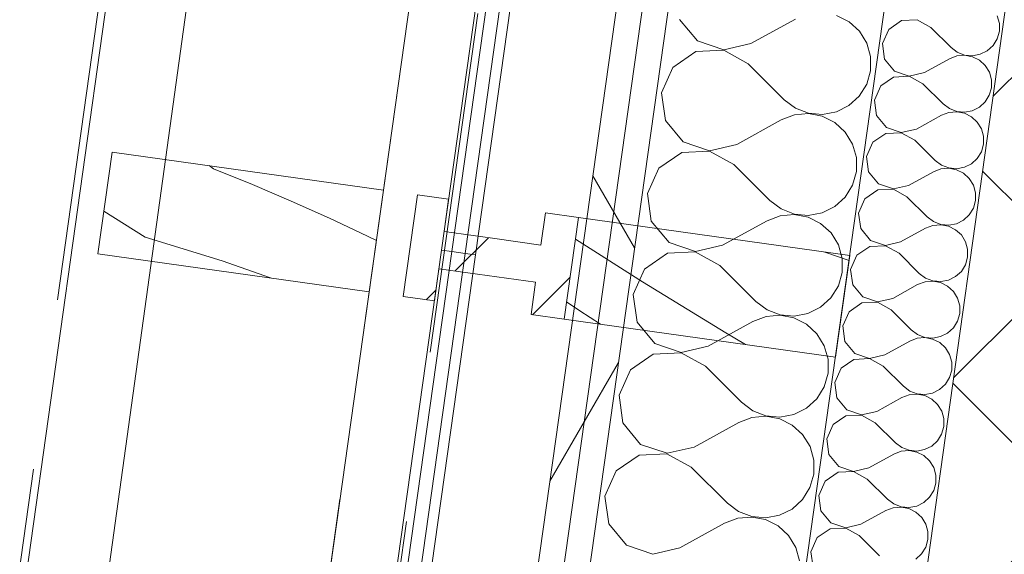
# Model space of a CAD drawing. Header units: millimetres. Extents: x 74467 to 235410, y -65 to 114857.
# Tile 82 of 256: x 85016 to 85591, y 102146 to 102459. Entities that reach past the tile are written whole.
import ezdxf

# ---------------------------------------------------------------- set-up
doc = ezdxf.new("R2010")
doc.units = ezdxf.units.MM
doc.header["$MEASUREMENT"] = 0
doc.linetypes.add('Katkend varjatud', pattern=[300, 200, -100])
doc.linetypes.add('Wipeout_Contour', pattern=[1000, 0, -1000])
for name, color, linetype in [('00 Kunstikonkursi LÜ jaoks asendi 2D', 7, 'Continuous'), ('1232 Välisseinad.AR', 7, 'Continuous'), ('1235 Vahelaed.AR', 7, 'Continuous'), ('1245 Klaasfassaadid.AR', 7, 'Continuous'), ('1247 Lamellid.AR', 7, 'Continuous'), ('1248 Vihmaveerennid.AR', 7, 'Continuous')]:
    doc.layers.add(name, color=color, linetype=linetype)
pattern_1 = [(45, (0, 0), (-176.7767, 176.7767), []), (45, (-35.36, 35.36), (-176.7767, 176.7767), []), (45, (-70.7, 70.7), (-176.7767, 176.7767), [])]

# ---------------------------------------------------------------- blocks, each defined once
blk = doc.blocks.new('Slab_21_1', base_point=(85488.39, 103235.88))
at = {"layer": '1235 Vahelaed.AR', "color": 7, "linetype": 'Continuous', "lineweight": 13, "flags": 128}
blk.add_lwpolyline([(92532.74, 91133.4), (92269.1, 89251.85), (83692.47, 90457.21), (85488.39, 103235.88), (92952.61, 103235.88), (92952.61, 98575.89), (92952.61, 97085.9), (92952.61, 95885.86), (92742.64, 95885.88), (92742.64, 95485.88), (93142.61, 95485.88), (92577.56, 91453.23)], dxfattribs=at)
blk = doc.blocks.new('Beam_23_1', base_point=(85231.4, 103526.87))
at = {"color": 254, "linetype": 'Wipeout_Contour', "lineweight": 0, "ltscale": 527440.435451}
blk.add_wipeout([(85231.4, 103526.87), (84492.16, 98266.92), (84650.6, 98244.65), (85370.48, 103366.87)], dxfattribs=at).dxf.layer = '1247 Lamellid.AR'
at = {"layer": '1247 Lamellid.AR', "color": 7, "linetype": 'Continuous', "lineweight": 13, "flags": 128}
for points in [[(85231.4, 103526.87), (84492.16, 98266.92)], [(85370.48, 103366.87), (84650.6, 98244.65)]]:
    blk.add_lwpolyline(points, dxfattribs=at)
blk = doc.blocks.new('Beam_48_1', base_point=(85231.4, 103526.87))
at = {"layer": '1247 Lamellid.AR', "color": 7, "linetype": 'Katkend varjatud', "lineweight": 13, "flags": 128}
for points in [[(85231.4, 103526.87), (84492.16, 98266.92)], [(85370.48, 103366.87), (84650.6, 98244.65)]]:
    blk.add_lwpolyline(points, dxfattribs=at)
blk = doc.blocks.new('*X1307')
at = {"layer": '1232 Välisseinad.AR', "color": 252, "linetype": 'Continuous', "lineweight": 13, "true_color": 0x8c8d8c}
for p, q in [((85401.84, 102458.93), (85412.2, 102446.4)), ((85443.46, 102444.84), (85469.52, 102459.21)), ((85500.78, 102457.66), (85493.44, 102461.34)), ((85506.83, 102452.11), (85500.78, 102457.66)), ((85511.14, 102445.12), (85506.83, 102452.11)), ((85412.2, 102446.4), (85427.61, 102441.18)), ((85427.61, 102441.18), (85443.46, 102444.84)), ((85513.37, 102437.22), (85511.14, 102445.12)), ((85411.33, 102440.17), (85397.91, 102430.98)), ((85427.58, 102440.94), (85411.33, 102440.17)), ((85441.8, 102433.05), (85427.58, 102440.94)), ((85513.36, 102429.01), (85513.37, 102437.22)), ((85397.91, 102430.98), (85391.33, 102416.1)), ((85441.8, 102433.05), (85462.9, 102412.05)), ((85511.11, 102421.11), (85513.36, 102429.01)), ((85506.79, 102414.13), (85511.11, 102421.11)), ((85391.33, 102416.1), (85393.56, 102399.99)), ((85500.72, 102408.6), (85506.79, 102414.13)), ((85462.9, 102412.05), (85469.46, 102407.12)), ((85469.46, 102407.12), (85477.12, 102404.17)), ((85493.37, 102404.93), (85500.72, 102408.6)), ((85468.91, 102403.2), (85461.24, 102400.27)), ((85477.09, 102403.93), (85468.91, 102403.2)), ((85485.15, 102402.39), (85477.09, 102403.93)), ((85477.12, 102404.17), (85485.3, 102403.42)), ((85492.49, 102398.71), (85485.15, 102402.39)), ((85485.3, 102403.42), (85493.37, 102404.93)), ((85393.56, 102399.99), (85403.92, 102387.45)), ((85435.18, 102385.9), (85461.24, 102400.27)), ((85498.55, 102393.16), (85492.49, 102398.71)), ((85502.86, 102386.17), (85498.55, 102393.16)), ((85403.92, 102387.45), (85419.33, 102382.23)), ((85419.33, 102382.23), (85435.18, 102385.9)), ((85505.09, 102378.27), (85502.86, 102386.17)), ((85403.05, 102381.23), (85389.63, 102372.03)), ((85419.29, 102382), (85403.05, 102381.23)), ((85433.52, 102374.11), (85419.29, 102382)), ((85433.52, 102374.11), (85454.61, 102353.11)), ((85505.08, 102370.06), (85505.09, 102378.27)), ((85389.63, 102372.03), (85383.05, 102357.16)), ((85502.83, 102362.16), (85505.08, 102370.06)), ((85498.5, 102355.18), (85502.83, 102362.16)), ((85383.05, 102357.16), (85385.27, 102341.04)), ((85454.61, 102353.11), (85461.17, 102348.18)), ((85485.08, 102345.99), (85492.43, 102349.65)), ((85492.43, 102349.65), (85498.5, 102355.18)), ((85460.62, 102344.26), (85452.95, 102341.32)), ((85468.8, 102344.98), (85460.62, 102344.26)), ((85461.17, 102348.18), (85468.84, 102345.22)), ((85476.87, 102343.45), (85468.8, 102344.98)), ((85468.84, 102345.22), (85477.01, 102344.47)), ((85477.01, 102344.47), (85485.08, 102345.99)), ((85385.27, 102341.04), (85395.64, 102328.51)), ((85426.89, 102326.95), (85452.95, 102341.32)), ((85484.21, 102339.77), (85476.87, 102343.45)), ((85490.26, 102334.22), (85484.21, 102339.77)), ((85494.57, 102327.23), (85490.26, 102334.22)), ((85395.64, 102328.51), (85411.04, 102323.29)), ((85411.04, 102323.29), (85426.89, 102326.95)), ((85496.81, 102319.33), (85494.57, 102327.23)), ((85394.76, 102322.28), (85381.34, 102313.09)), ((85411.01, 102323.05), (85394.76, 102322.28)), ((85425.23, 102315.16), (85411.01, 102323.05)), ((85425.23, 102315.16), (85446.33, 102294.17)), ((85496.8, 102311.12), (85496.81, 102319.33)), ((85381.34, 102313.09), (85374.77, 102298.21)), ((85494.54, 102303.22), (85496.8, 102311.12)), ((85374.77, 102298.21), (85376.99, 102282.1)), ((85490.22, 102296.24), (85494.54, 102303.22)), ((85446.33, 102294.17), (85452.89, 102289.23)), ((85484.15, 102290.71), (85490.22, 102296.24)), ((85452.89, 102289.23), (85460.55, 102286.28)), ((85468.73, 102285.53), (85476.8, 102287.05)), ((85476.8, 102287.05), (85484.15, 102290.71)), ((85376.99, 102282.1), (85387.35, 102269.56)), ((85418.61, 102268.01), (85444.67, 102282.38)), ((85452.34, 102285.31), (85444.67, 102282.38)), ((85460.52, 102286.04), (85452.34, 102285.31)), ((85468.59, 102284.5), (85460.52, 102286.04)), ((85460.55, 102286.28), (85468.73, 102285.53)), ((85475.93, 102280.82), (85468.59, 102284.5)), ((85481.98, 102275.28), (85475.93, 102280.82)), ((85486.29, 102268.28), (85481.98, 102275.28)), ((85387.35, 102269.56), (85402.76, 102264.34)), ((85386.48, 102263.34), (85373.06, 102254.14)), ((85402.73, 102264.11), (85386.48, 102263.34)), ((85416.95, 102256.22), (85402.73, 102264.11)), ((85402.76, 102264.34), (85418.61, 102268.01)), ((85488.52, 102260.38), (85486.29, 102268.28)), ((85488.51, 102252.17), (85488.52, 102260.38)), ((85373.06, 102254.14), (85366.48, 102239.27)), ((85416.95, 102256.22), (85438.04, 102235.22)), ((85486.26, 102244.28), (85488.51, 102252.17)), ((85481.93, 102237.3), (85486.26, 102244.28)), ((85366.48, 102239.27), (85368.71, 102223.15)), ((85438.04, 102235.22), (85444.61, 102230.29)), ((85475.86, 102231.76), (85481.93, 102237.3)), ((85444.61, 102230.29), (85452.27, 102227.33)), ((85468.52, 102228.1), (85475.86, 102231.76)), ((85368.71, 102223.15), (85379.07, 102210.62)), ((85410.32, 102209.06), (85436.39, 102223.43)), ((85444.06, 102226.37), (85436.39, 102223.43)), ((85452.23, 102227.09), (85444.06, 102226.37)), ((85460.3, 102225.56), (85452.23, 102227.09)), ((85452.27, 102227.33), (85460.45, 102226.59)), ((85467.64, 102221.88), (85460.3, 102225.56)), ((85460.45, 102226.59), (85468.52, 102228.1)), ((85473.7, 102216.33), (85467.64, 102221.88)), ((85478, 102209.34), (85473.7, 102216.33)), ((85379.07, 102210.62), (85394.47, 102205.4)), ((85394.47, 102205.4), (85410.32, 102209.06)), ((85480.24, 102201.44), (85478, 102209.34)), ((85378.19, 102204.39), (85364.78, 102195.2)), ((85394.44, 102205.16), (85378.19, 102204.39)), ((85408.67, 102197.27), (85394.44, 102205.16)), ((85480.23, 102193.23), (85480.24, 102201.44)), ((85364.78, 102195.2), (85358.2, 102180.32)), ((85408.67, 102197.27), (85429.76, 102176.28)), ((85477.97, 102185.33), (85480.23, 102193.23)), ((85473.65, 102178.35), (85477.97, 102185.33)), ((85358.2, 102180.32), (85360.42, 102164.21)), ((85467.58, 102172.82), (85473.65, 102178.35)), ((85429.76, 102176.28), (85436.32, 102171.34)), ((85436.32, 102171.34), (85443.98, 102168.39)), ((85460.23, 102169.16), (85467.58, 102172.82)), ((85435.77, 102167.42), (85428.1, 102164.49)), ((85443.95, 102168.15), (85435.77, 102167.42)), ((85452.02, 102166.61), (85443.95, 102168.15)), ((85443.98, 102168.39), (85452.16, 102167.64)), ((85459.36, 102162.93), (85452.02, 102166.61)), ((85452.16, 102167.64), (85460.23, 102169.16)), ((85360.42, 102164.21), (85370.78, 102151.67)), ((85402.04, 102150.12), (85428.1, 102164.49)), ((85465.41, 102157.39), (85459.36, 102162.93)), ((85469.72, 102150.4), (85465.41, 102157.39)), ((85370.78, 102151.67), (85386.19, 102146.46)), ((85386.19, 102146.46), (85402.04, 102150.12)), ((85471.95, 102142.49), (85469.72, 102150.4))]:
    blk.add_line(p, q, dxfattribs=at)
blk = doc.blocks.new('*X1309')
at = {"layer": '1232 Välisseinad.AR', "color": 252, "linetype": 'Continuous', "lineweight": 13, "true_color": 0x8c8d8c}
for p, q in [((85588.62, 102456.69), (85587.37, 102461.11)), ((85523.97, 102453.19), (85520.28, 102444.86)), ((85531.48, 102458.34), (85523.97, 102453.19)), ((85540.58, 102458.77), (85531.48, 102458.34)), ((85548.54, 102454.36), (85540.58, 102458.77)), ((85548.54, 102454.36), (85560.36, 102442.6)), ((85588.62, 102452.09), (85588.62, 102456.69)), ((85584.93, 102443.76), (85587.36, 102447.67)), ((85587.36, 102447.67), (85588.62, 102452.09)), ((85520.28, 102444.86), (85521.53, 102435.84)), ((85560.36, 102442.6), (85564.03, 102439.83)), ((85581.54, 102440.66), (85584.93, 102443.76)), ((85521.53, 102435.84), (85527.33, 102428.82)), ((85544.83, 102427.95), (85559.43, 102436)), ((85563.72, 102437.64), (85559.43, 102436)), ((85568.3, 102438.05), (85563.72, 102437.64)), ((85564.03, 102439.83), (85568.32, 102438.18)), ((85572.82, 102437.19), (85568.3, 102438.05)), ((85568.32, 102438.18), (85572.9, 102437.76)), ((85576.93, 102435.13), (85572.82, 102437.19)), ((85572.9, 102437.76), (85577.42, 102438.61)), ((85577.42, 102438.61), (85581.54, 102440.66)), ((85580.32, 102432.02), (85576.93, 102435.13)), ((85582.73, 102428.1), (85580.32, 102432.02)), ((85526.84, 102425.33), (85519.33, 102420.19)), ((85535.94, 102425.76), (85526.84, 102425.33)), ((85527.33, 102428.82), (85535.96, 102425.9)), ((85543.91, 102421.35), (85535.94, 102425.76)), ((85535.96, 102425.9), (85544.83, 102427.95)), ((85583.99, 102423.68), (85582.73, 102428.1)), ((85519.33, 102420.19), (85515.64, 102411.85)), ((85543.91, 102421.35), (85555.72, 102409.59)), ((85582.72, 102414.66), (85583.98, 102419.08)), ((85583.98, 102419.08), (85583.99, 102423.68)), ((85580.3, 102410.75), (85582.72, 102414.66)), ((85515.64, 102411.85), (85516.89, 102402.83)), ((85555.72, 102409.59), (85559.39, 102406.83)), ((85572.78, 102405.6), (85576.9, 102407.65)), ((85576.9, 102407.65), (85580.3, 102410.75)), ((85516.89, 102402.83), (85522.69, 102395.81)), ((85540.19, 102394.94), (85554.79, 102402.99)), ((85559.08, 102404.63), (85554.79, 102402.99)), ((85563.66, 102405.04), (85559.08, 102404.63)), ((85559.39, 102406.83), (85563.68, 102405.17)), ((85568.18, 102404.18), (85563.66, 102405.04)), ((85563.68, 102405.17), (85568.26, 102404.75)), ((85572.29, 102402.12), (85568.18, 102404.18)), ((85568.26, 102404.75), (85572.78, 102405.6)), ((85575.68, 102399.01), (85572.29, 102402.12)), ((85522.69, 102395.81), (85531.32, 102392.89)), ((85578.1, 102395.1), (85575.68, 102399.01)), ((85522.2, 102392.33), (85514.69, 102387.18)), ((85531.3, 102392.76), (85522.2, 102392.33)), ((85539.27, 102388.34), (85531.3, 102392.76)), ((85531.32, 102392.89), (85540.19, 102394.94)), ((85579.35, 102390.67), (85578.1, 102395.1)), ((85579.34, 102386.07), (85579.35, 102390.67)), ((85514.69, 102387.18), (85511, 102378.85)), ((85539.27, 102388.34), (85551.08, 102376.58)), ((85578.08, 102381.65), (85579.34, 102386.07)), ((85511, 102378.85), (85512.25, 102369.82)), ((85575.66, 102377.74), (85578.08, 102381.65)), ((85551.08, 102376.58), (85554.75, 102373.82)), ((85554.75, 102373.82), (85559.04, 102372.16)), ((85563.62, 102371.74), (85568.14, 102372.59)), ((85568.14, 102372.59), (85572.26, 102374.64)), ((85572.26, 102374.64), (85575.66, 102377.74)), ((85512.25, 102369.82), (85518.05, 102362.8)), ((85535.56, 102361.93), (85550.15, 102369.98)), ((85554.45, 102371.62), (85550.15, 102369.98)), ((85559.03, 102372.03), (85554.45, 102371.62)), ((85563.54, 102371.17), (85559.03, 102372.03)), ((85559.04, 102372.16), (85563.62, 102371.74)), ((85567.65, 102369.11), (85563.54, 102371.17)), ((85571.04, 102366), (85567.65, 102369.11)), ((85518.05, 102362.8), (85526.68, 102359.88)), ((85526.68, 102359.88), (85535.56, 102361.93)), ((85573.46, 102362.09), (85571.04, 102366)), ((85574.71, 102357.66), (85573.46, 102362.09)), ((85517.56, 102359.32), (85510.05, 102354.17)), ((85526.66, 102359.75), (85517.56, 102359.32)), ((85534.63, 102355.33), (85526.66, 102359.75)), ((85534.63, 102355.33), (85546.44, 102343.57)), ((85574.7, 102353.06), (85574.71, 102357.66)), ((85510.05, 102354.17), (85506.36, 102345.84)), ((85573.44, 102348.64), (85574.7, 102353.06)), ((85506.36, 102345.84), (85507.61, 102336.81)), ((85567.62, 102341.63), (85571.02, 102344.73)), ((85571.02, 102344.73), (85573.44, 102348.64)), ((85549.81, 102338.61), (85545.51, 102336.97)), ((85546.44, 102343.57), (85550.11, 102340.81)), ((85554.39, 102339.02), (85549.81, 102338.61)), ((85550.11, 102340.81), (85554.41, 102339.15)), ((85558.9, 102338.16), (85554.39, 102339.02)), ((85554.41, 102339.15), (85558.98, 102338.73)), ((85563.01, 102336.1), (85558.9, 102338.16)), ((85558.98, 102338.73), (85563.5, 102339.58)), ((85563.5, 102339.58), (85567.62, 102341.63)), ((85507.61, 102336.81), (85513.41, 102329.79)), ((85530.92, 102328.92), (85545.51, 102336.97)), ((85566.4, 102332.99), (85563.01, 102336.1)), ((85568.82, 102329.08), (85566.4, 102332.99)), ((85522.02, 102326.74), (85512.92, 102326.31)), ((85513.41, 102329.79), (85522.04, 102326.87)), ((85529.99, 102322.32), (85522.02, 102326.74)), ((85522.04, 102326.87), (85530.92, 102328.92)), ((85570.07, 102324.65), (85568.82, 102329.08)), ((85505.41, 102321.16), (85501.73, 102312.83)), ((85512.92, 102326.31), (85505.41, 102321.16)), ((85529.99, 102322.32), (85541.8, 102310.56)), ((85570.06, 102320.05), (85570.07, 102324.65)), ((85566.38, 102311.72), (85568.8, 102315.63)), ((85568.8, 102315.63), (85570.06, 102320.05)), ((85501.73, 102312.83), (85502.97, 102303.8)), ((85541.8, 102310.56), (85545.48, 102307.8)), ((85562.98, 102308.63), (85566.38, 102311.72)), ((85502.97, 102303.8), (85508.77, 102296.78)), ((85526.28, 102295.91), (85540.87, 102303.96)), ((85545.17, 102305.6), (85540.87, 102303.96)), ((85549.75, 102306.01), (85545.17, 102305.6)), ((85545.48, 102307.8), (85549.77, 102306.14)), ((85554.26, 102305.15), (85549.75, 102306.01)), ((85549.77, 102306.14), (85554.35, 102305.73)), ((85558.37, 102303.09), (85554.26, 102305.15)), ((85554.35, 102305.73), (85558.86, 102306.57)), ((85558.86, 102306.57), (85562.98, 102308.63)), ((85561.77, 102299.98), (85558.37, 102303.09)), ((85564.18, 102296.07), (85561.77, 102299.98)), ((85508.28, 102293.3), (85500.77, 102288.15)), ((85517.38, 102293.73), (85508.28, 102293.3)), ((85508.77, 102296.78), (85517.4, 102293.86)), ((85525.35, 102289.31), (85517.38, 102293.73)), ((85517.4, 102293.86), (85526.28, 102295.91)), ((85565.43, 102291.64), (85564.18, 102296.07)), ((85500.77, 102288.15), (85497.09, 102279.82)), ((85525.35, 102289.31), (85537.16, 102277.55)), ((85564.16, 102282.62), (85565.42, 102287.05)), ((85565.42, 102287.05), (85565.43, 102291.64)), ((85561.74, 102278.71), (85564.16, 102282.62)), ((85497.09, 102279.82), (85498.33, 102270.8)), ((85537.16, 102277.55), (85540.84, 102274.79)), ((85554.23, 102273.57), (85558.34, 102275.62)), ((85558.34, 102275.62), (85561.74, 102278.71)), ((85498.33, 102270.8), (85504.13, 102263.77)), ((85521.64, 102262.9), (85536.23, 102270.95)), ((85540.53, 102272.59), (85536.23, 102270.95)), ((85545.11, 102273), (85540.53, 102272.59)), ((85540.84, 102274.79), (85545.13, 102273.14)), ((85549.63, 102272.14), (85545.11, 102273)), ((85545.13, 102273.14), (85549.71, 102272.72)), ((85553.74, 102270.08), (85549.63, 102272.14)), ((85549.71, 102272.72), (85554.23, 102273.57)), ((85557.13, 102266.97), (85553.74, 102270.08)), ((85504.13, 102263.77), (85512.76, 102260.85)), ((85559.54, 102263.06), (85557.13, 102266.97)), ((85503.65, 102260.29), (85496.13, 102255.14)), ((85512.74, 102260.72), (85503.65, 102260.29)), ((85520.71, 102256.3), (85512.74, 102260.72)), ((85512.76, 102260.85), (85521.64, 102262.9)), ((85560.79, 102258.63), (85559.54, 102263.06)), ((85560.78, 102254.04), (85560.79, 102258.63)), ((85496.13, 102255.14), (85492.45, 102246.81)), ((85520.71, 102256.3), (85532.52, 102244.54)), ((85559.52, 102249.61), (85560.78, 102254.04)), ((85492.45, 102246.81), (85493.69, 102237.79)), ((85557.1, 102245.71), (85559.52, 102249.61)), ((85532.52, 102244.54), (85536.2, 102241.78)), ((85536.2, 102241.78), (85540.49, 102240.13)), ((85545.07, 102239.71), (85549.59, 102240.56)), ((85549.59, 102240.56), (85553.7, 102242.61)), ((85553.7, 102242.61), (85557.1, 102245.71)), ((85493.69, 102237.79), (85499.5, 102230.77)), ((85517, 102229.9), (85531.59, 102237.94)), ((85535.89, 102239.59), (85531.59, 102237.94)), ((85540.47, 102239.99), (85535.89, 102239.59)), ((85544.99, 102239.13), (85540.47, 102239.99)), ((85540.49, 102240.13), (85545.07, 102239.71)), ((85549.1, 102237.07), (85544.99, 102239.13)), ((85552.49, 102233.97), (85549.1, 102237.07)), ((85499.5, 102230.77), (85508.12, 102227.84)), ((85508.12, 102227.84), (85517, 102229.9)), ((85554.9, 102230.05), (85552.49, 102233.97)), ((85556.15, 102225.63), (85554.9, 102230.05)), ((85499.01, 102227.28), (85491.49, 102222.13)), ((85508.1, 102227.71), (85499.01, 102227.28)), ((85516.07, 102223.29), (85508.1, 102227.71)), ((85516.07, 102223.29), (85527.88, 102211.53)), ((85556.15, 102221.03), (85556.15, 102225.63)), ((85491.49, 102222.13), (85487.81, 102213.8)), ((85554.88, 102216.61), (85556.15, 102221.03)), ((85487.81, 102213.8), (85489.05, 102204.78)), ((85549.06, 102209.6), (85552.46, 102212.7)), ((85552.46, 102212.7), (85554.88, 102216.61)), ((85531.25, 102206.58), (85526.95, 102204.93)), ((85527.88, 102211.53), (85531.56, 102208.77)), ((85535.83, 102206.98), (85531.25, 102206.58)), ((85531.56, 102208.77), (85535.85, 102207.12)), ((85540.35, 102206.12), (85535.83, 102206.98)), ((85535.85, 102207.12), (85540.43, 102206.7)), ((85544.46, 102204.06), (85540.35, 102206.12)), ((85540.43, 102206.7), (85544.95, 102207.55)), ((85544.95, 102207.55), (85549.06, 102209.6)), ((85489.05, 102204.78), (85494.86, 102197.76)), ((85512.36, 102196.89), (85526.95, 102204.93)), ((85547.85, 102200.96), (85544.46, 102204.06)), ((85550.26, 102197.04), (85547.85, 102200.96)), ((85503.47, 102194.7), (85494.37, 102194.27)), ((85494.86, 102197.76), (85503.48, 102194.84)), ((85511.43, 102190.28), (85503.47, 102194.7)), ((85503.48, 102194.84), (85512.36, 102196.89)), ((85551.51, 102192.62), (85550.26, 102197.04)), ((85486.85, 102189.12), (85483.17, 102180.79)), ((85494.37, 102194.27), (85486.85, 102189.12)), ((85511.43, 102190.28), (85523.24, 102178.53)), ((85551.51, 102188.02), (85551.51, 102192.62)), ((85547.82, 102179.69), (85550.24, 102183.6)), ((85550.24, 102183.6), (85551.51, 102188.02)), ((85483.17, 102180.79), (85484.41, 102171.77)), ((85523.24, 102178.53), (85526.92, 102175.76)), ((85544.42, 102176.59), (85547.82, 102179.69)), ((85484.41, 102171.77), (85490.22, 102164.75)), ((85507.72, 102163.88), (85522.32, 102171.92)), ((85526.61, 102173.57), (85522.32, 102171.92)), ((85531.19, 102173.98), (85526.61, 102173.57)), ((85526.92, 102175.76), (85531.21, 102174.11)), ((85535.71, 102173.12), (85531.19, 102173.98)), ((85531.21, 102174.11), (85535.79, 102173.69)), ((85539.82, 102171.05), (85535.71, 102173.12)), ((85535.79, 102173.69), (85540.31, 102174.54)), ((85540.31, 102174.54), (85544.42, 102176.59)), ((85543.21, 102167.95), (85539.82, 102171.05)), ((85545.62, 102164.03), (85543.21, 102167.95)), ((85489.73, 102161.26), (85482.21, 102156.11)), ((85498.83, 102161.69), (85489.73, 102161.26)), ((85490.22, 102164.75), (85498.85, 102161.83)), ((85506.79, 102157.28), (85498.83, 102161.69)), ((85498.85, 102161.83), (85507.72, 102163.88)), ((85546.87, 102159.61), (85545.62, 102164.03)), ((85482.21, 102156.11), (85478.53, 102147.78)), ((85506.79, 102157.28), (85518.6, 102145.52)), ((85545.61, 102150.59), (85546.87, 102155.01)), ((85546.87, 102155.01), (85546.87, 102159.61)), ((85543.18, 102146.68), (85545.61, 102150.59)), ((85478.53, 102147.78), (85479.78, 102138.76)), ((85539.78, 102143.58), (85543.18, 102146.68))]:
    blk.add_line(p, q, dxfattribs=at)
blk = doc.blocks.new('Wall_349_1', base_point=(85594.32, 101474.75))
at = {"layer": '1232 Välisseinad.AR', "linetype": 'Continuous', "lineweight": 13, "true_color": 0x8c8d8c}
h = blk.add_hatch(dxfattribs=at)
h.set_pattern_fill('Insulatsioon_vill_0001', color=252, style=0, pattern_type=2)
h.set_pattern_definition([(60, (0, 0), (-129.90381, 75), []), (120, (0, 0), (129.90381, 75), [])])
h.paths.add_polyline_path([(85471.14, 103220.88), (85232.87, 101525.55), (85262.58, 101521.37), (85501.43, 103220.88)])
at = {"layer": '1232 Välisseinad.AR', "linetype": 'Continuous', "lineweight": 13, "true_color": 0x50504f}
h = blk.add_hatch(dxfattribs=at)
h.set_pattern_fill('Plokk_õõnesbetoon_0001', color=251, style=0, pattern_type=2)
h.set_pattern_definition([(45, (0, 0), (-70.71068, 70.71068), []), (135, (0, 0), (70.71068, 70.71068), [])])
h.paths.add_polyline_path([(85651.27, 102885.88), (85455.68, 101494.23), (85594.32, 101474.75), (85792.64, 102885.88)])
at = {"layer": '1232 Välisseinad.AR', "color": 7, "linetype": 'Continuous', "lineweight": 13}
for p, q in [((85483.86, 103095.88), (85262.58, 101521.37)), ((85600.26, 103025.88), (85386.37, 101503.98)), ((85651.27, 102885.88), (85455.68, 101494.23))]:
    blk.add_line(p, q, dxfattribs=at)
at = {"layer": '1232 Välisseinad.AR', "color": 7, "linetype": 'Continuous', "lineweight": 13, "flags": 128}
blk.add_lwpolyline([(85475.35, 103250.88), (85232.87, 101525.55)], dxfattribs=at)
at = {"layer": '1232 Välisseinad.AR', "color": 7, "lineweight": 15}
for name in ['*X1307', '*X1309']:
    blk.add_blockref(name, (0, 0), dxfattribs=at)
blk = doc.blocks.new('*X2287')
at = {"layer": '1247 Lamellid.AR', "color": 7, "linetype": 'Continuous', "lineweight": 13}
for p, q in [((85129.65, 102371.74), (85127.15, 102373.51)), ((85129.65, 102371.74), (85152.36, 102362.45)), ((85152.36, 102362.45), (85174.93, 102352.8)), ((85174.93, 102352.8), (85197.33, 102342.77)), ((85089.72, 102331.81), (85065.56, 102346.88)), ((85197.33, 102342.77), (85219.56, 102332.39)), ((85219.56, 102332.39), (85224.74, 102329.86)), ((85089.72, 102331.81), (85134.68, 102317.97)), ((85134.68, 102317.97), (85162.89, 102307.9))]:
    blk.add_line(p, q, dxfattribs=at)
blk = doc.blocks.new('Column_219_1', base_point=(85224.69, 102329.51))
at = {"layer": '1247 Lamellid.AR', "color": 7, "linetype": 'Continuous', "lineweight": 13, "flags": 128}
blk.add_lwpolyline([(85220.52, 102299.8), (85228.87, 102359.22), (85070.43, 102381.49), (85062.08, 102322.07)], close=True, dxfattribs=at)
at = {"layer": '1247 Lamellid.AR', "color": 7, "lineweight": 15}
blk.add_blockref('*X2287', (0, 0), dxfattribs=at)
blk = doc.blocks.new('Beam_101_1', base_point=(80955.79, 71665.2))
at = {"layer": '1248 Vihmaveerennid.AR', "color": 7, "linetype": 'Katkend varjatud', "lineweight": 13}
for p, q in [((80737.96, 71695.82), (85214.9, 103550.85)), ((80955.79, 71665.2), (85406.11, 103330.88))]:
    blk.add_line(p, q, dxfattribs=at)
blk = doc.blocks.new('*X3342')
at = {"layer": '1245 Klaasfassaadid.AR', "color": 7, "linetype": 'Continuous', "lineweight": 13}
for p, q in [((85380.19, 102305.69), (85340.95, 102330.48)), ((85500.78, 102318.08), (85486.73, 102322.98)), ((85428.88, 102275.74), (85380.19, 102305.69)), ((85343.61, 102288.69), (85335.8, 102293.87)), ((85355.71, 102280.8), (85343.61, 102288.69)), ((85440.25, 102268.92), (85428.88, 102275.74))]:
    blk.add_line(p, q, dxfattribs=at)
blk = doc.blocks.new('Curtain Wall_14_1')
at = {"layer": '1245 Klaasfassaadid.AR', "linetype": 'Continuous', "lineweight": 0, "true_color": 0x000000}
h = blk.add_hatch(dxfattribs=at)
h.set_pattern_fill('Alumiinium_0001', color=178, style=0, pattern_type=2)
h.set_pattern_definition(pattern_1)
h.paths.add_polyline_path([(85248.67, 102356.43), (85240.32, 102297.02), (85258.67, 102294.44), (85261.28, 102313.26), (85253.76, 102314.32), (85256.82, 102336.1), (85264.33, 102335.05), (85266.95, 102353.87)])
h = blk.add_hatch(dxfattribs=at)
h.set_pattern_fill('Alumiinium_0001', color=178, style=0, pattern_type=2)
h.set_pattern_definition(pattern_1)
h.paths.add_polyline_path([(85323.43, 102345.93), (85320.78, 102327.11), (85292.56, 102331.08), (85289.5, 102309.29), (85317.72, 102305.33), (85315.08, 102286.51), (85334.39, 102283.8), (85342.74, 102343.21)])
h = blk.add_hatch(dxfattribs=at)
h.set_pattern_fill('Alumiinium_0001', color=178, style=0, pattern_type=2)
h.set_pattern_definition(pattern_1)
h.paths.add_polyline_path([(85256.82, 102336.1), (85253.76, 102314.32), (85261.28, 102313.26), (85289.5, 102309.29), (85292.56, 102331.08), (85264.33, 102335.05)])
at = {"layer": '1245 Klaasfassaadid.AR', "color": 7, "linetype": 'Continuous', "lineweight": 13}
for p, q in [((85248.67, 102356.43), (85240.32, 102297.02)), ((85248.67, 102356.43), (85266.95, 102353.87)), ((85266.95, 102353.87), (85264.33, 102335.05)), ((85323.43, 102345.93), (85320.78, 102327.11)), ((85342.74, 102343.21), (85334.39, 102283.8)), ((85501.18, 102320.95), (85492.83, 102261.53)), ((85261.28, 102313.26), (85258.67, 102294.44)), ((85317.72, 102305.33), (85315.08, 102286.51)), ((85240.32, 102297.02), (85258.67, 102294.44))]:
    blk.add_line(p, q, dxfattribs=at)
at = {"layer": '1245 Klaasfassaadid.AR', "color": 7, "linetype": 'Continuous', "lineweight": 13, "flags": 128}
for points in [[(85262.81, 102324.15), (85377.63, 103141.12), (85383.57, 103140.29), (85268.75, 102323.32)], [(85268.75, 102323.32), (85383.57, 103140.29), (85391.49, 103139.18), (85276.67, 102322.2)], [(85276.67, 102322.2), (85391.49, 103139.18), (85397.43, 103138.34), (85282.61, 102321.37)], [(85147.99, 101507.18), (85262.81, 102324.15), (85268.75, 102323.32), (85153.93, 101506.35)], [(85153.93, 101506.35), (85268.75, 102323.32), (85276.67, 102322.2), (85161.85, 101505.23)], [(85161.85, 101505.23), (85276.67, 102322.2), (85282.61, 102321.37), (85167.8, 101504.4)]]:
    blk.add_lwpolyline(points, close=True, dxfattribs=at)
for points in [[(85323.43, 102345.93), (85342.74, 102343.21), (85501.18, 102320.95)], [(85264.33, 102335.05), (85292.56, 102331.08), (85320.78, 102327.11)], [(85261.28, 102313.26), (85289.5, 102309.29), (85317.72, 102305.33)], [(85315.08, 102286.51), (85334.39, 102283.8), (85492.83, 102261.53)]]:
    blk.add_lwpolyline(points, dxfattribs=at)
at = {"layer": '1245 Klaasfassaadid.AR', "linetype": 'Continuous', "lineweight": 0}
blk.add_blockref('*X3342', (0, 0), dxfattribs=at)

msp = doc.modelspace()

# ---------------------------------------------------------------- block references
at = {"layer": '1235 Vahelaed.AR', "color": 7, "linetype": 'Continuous', "lineweight": 13}
msp.add_blockref('Slab_21_1', (85488.39, 103235.88), dxfattribs=at)

# ---------------------------------------------------------------- next in the draw order: block references
at = {"layer": '1247 Lamellid.AR', "color": 7, "lineweight": 13}
msp.add_blockref('Beam_23_1', (85231.4, 103526.87), dxfattribs=at)

# ---------------------------------------------------------------- next in the draw order: block references
msp.add_blockref('Beam_48_1', (85231.4, 103526.87), dxfattribs=at)

# ---------------------------------------------------------------- next in the draw order: wipeouts: each hides what was drawn before it
at = {"color": 254, "linetype": 'Wipeout_Contour', "lineweight": 0, "ltscale": 2114394.831306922}
msp.add_wipeout([(85800.25, 114798.65), (85283.24, 113762.08), (81457.73, 105547.95), (79754.16, 98873.6), (74744.97, 58252.08), (78840.97, 57691.95), (79724.49, 63897.37), (78115.95, 65420.54), (79009.94, 71803.14), (79406.07, 71747.66), (79876.29, 75104.89), (81262.75, 74910.7), (81927.68, 79472.56), (80911.87, 79614.84), (81132.41, 81189.47), (82153.05, 81046.52), (85252.01, 103464.94), (90613.76, 114702.21)], dxfattribs=at).dxf.layer = '00 Kunstikonkursi LÜ jaoks asendi 2D'

# ---------------------------------------------------------------- next in the draw order: linework, layer by layer
at = {"layer": '00 Kunstikonkursi LÜ jaoks asendi 2D', "color": 63, "linetype": 'Continuous', "lineweight": 13, "true_color": 0xbcc992}
msp.add_line((82153.05, 81046.52), (85252.01, 103464.94), dxfattribs=at)
at = {"layer": '00 Kunstikonkursi LÜ jaoks asendi 2D', "color": 7, "linetype": 'Continuous', "lineweight": 13, "flags": 128}
msp.add_lwpolyline([(85800.25, 114798.65), (85283.24, 113762.08), (81457.73, 105547.95), (79754.16, 98873.6), (74744.97, 58252.08), (78840.97, 57691.95), (79724.49, 63897.37), (78115.95, 65420.54), (79009.94, 71803.14), (79406.07, 71747.66), (79876.29, 75104.89), (81262.75, 74910.7), (81927.68, 79472.56), (80911.87, 79614.84), (81132.41, 81189.47), (82153.05, 81046.52), (85252.01, 103464.94), (90613.76, 114702.21)], close=True, dxfattribs=at)
msp.add_lwpolyline([(85800.25, 114798.65), (85283.24, 113762.08), (81457.73, 105547.95), (79754.16, 98873.6), (74744.97, 58252.08), (78840.97, 57691.95), (79724.49, 63897.37), (78115.95, 65420.54), (79009.94, 71803.14), (79406.07, 71747.66), (79876.29, 75104.89), (81262.75, 74910.7), (81927.68, 79472.56), (80911.87, 79614.84), (81132.41, 81189.47), (82153.05, 81046.52), (85252.01, 103464.94), (90613.76, 114702.21)], close=True, dxfattribs=at)
msp.add_lwpolyline([(85800.25, 114798.65), (85283.24, 113762.08), (81457.73, 105547.95), (79754.16, 98873.6), (74744.97, 58252.08), (78840.97, 57691.95), (79724.49, 63897.37), (78115.95, 65420.54), (79009.94, 71803.14), (79406.07, 71747.66), (79876.29, 75104.89), (81262.75, 74910.7), (81927.68, 79472.56), (80911.87, 79614.84), (81132.41, 81189.47), (82153.05, 81046.52), (85252.01, 103464.94), (90613.76, 114702.21)], close=True, dxfattribs=at)
msp.add_lwpolyline([(85800.25, 114798.65), (85283.24, 113762.08), (81457.73, 105547.95), (79754.16, 98873.6), (74744.97, 58252.08), (78840.97, 57691.95), (79724.49, 63897.37), (78115.95, 65420.54), (79009.94, 71803.14), (79406.07, 71747.66), (79876.29, 75104.89), (81262.75, 74910.7), (81927.68, 79472.56), (80911.87, 79614.84), (81132.41, 81189.47), (82153.05, 81046.52), (85252.01, 103464.94), (90613.76, 114702.21)], close=True, dxfattribs=at)

# ---------------------------------------------------------------- next in the draw order: block references
at = {"layer": '1247 Lamellid.AR', "color": 7, "lineweight": 15}
msp.add_blockref('Column_219_1', (85224.69, 102329.51), dxfattribs=at)

# ---------------------------------------------------------------- next in the draw order: wipeouts: each hides what was drawn before it
at = {"color": 254, "linetype": 'Wipeout_Contour', "lineweight": 0, "ltscale": 1106957.325690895}
msp.add_wipeout([(86371.61, 105811.43), (85252.01, 103464.94), (118693.51, 103518.11), (139774.07, 103480.61), (139783.71, 82997.03), (142852.78, 81554), (142830.82, 105959.24)], dxfattribs=at).dxf.layer = '00 Kunstikonkursi LÜ jaoks asendi 2D'

# ---------------------------------------------------------------- next in the draw order: linework, layer by layer
at = {"layer": '00 Kunstikonkursi LÜ jaoks asendi 2D', "color": 7, "linetype": 'Continuous', "lineweight": 13, "flags": 128}
msp.add_lwpolyline([(85212.3, 103505.93), (80740.08, 71575.34), (94838.97, 69600.78), (97910.79, 91471.6), (123957.76, 87832.01), (121631.91, 71230.03), (139853.7, 71250.65), (139838.51, 103531.64)], close=True, dxfattribs=at)

# ---------------------------------------------------------------- next in the draw order: block references
at = {"layer": '1232 Välisseinad.AR', "color": 7, "lineweight": 15}
msp.add_blockref('Wall_349_1', (85594.32, 101474.75), dxfattribs=at)
at = {"layer": '1248 Vihmaveerennid.AR', "color": 7, "lineweight": 13}
msp.add_blockref('Beam_101_1', (80955.79, 71665.2), dxfattribs=at)

# ---------------------------------------------------------------- next in the draw order: block references
at = {"layer": '1245 Klaasfassaadid.AR', "linetype": 'Continuous', "lineweight": 0}
msp.add_blockref('Curtain Wall_14_1', (0, 0), dxfattribs=at)

doc.saveas('drawing.dxf')
